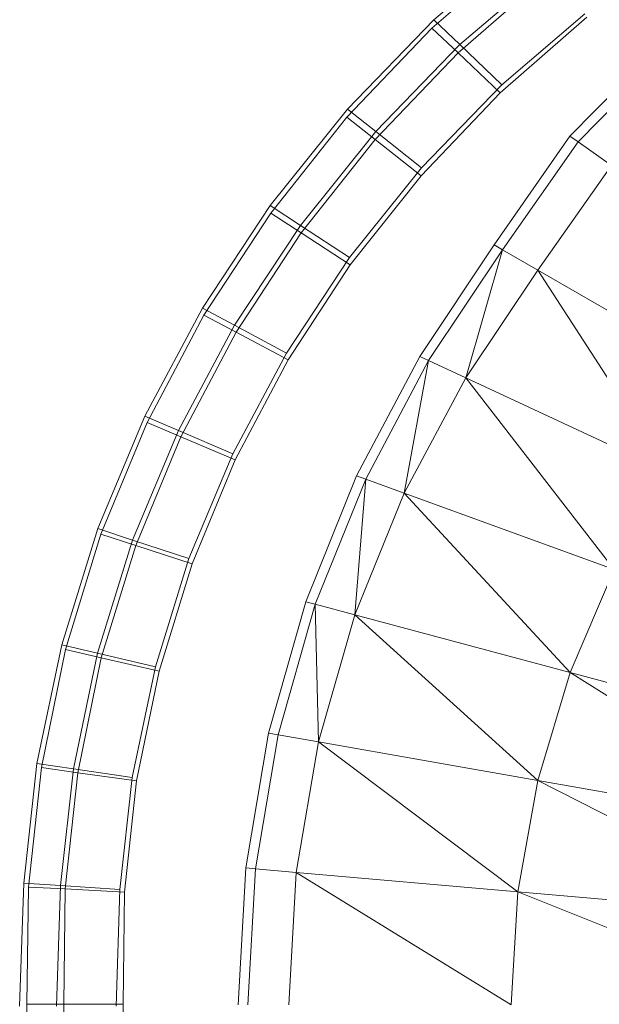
# Model space of a CAD drawing. Header units: metres. Extents: x 397.7 to 427.5, y 12.6 to 28.4.
# Tile 48 of 124: x 406.6873 to 406.7573, y 27.2235 to 27.3425. Entities that reach past the tile are written whole.
import ezdxf

# ---------------------------------------------------------------- set-up
doc = ezdxf.new("R2010")
doc.units = ezdxf.units.M
doc.layers.add('A-DETL-____-MBND', color=7, linetype='Continuous', lineweight=18)

# ---------------------------------------------------------------- blocks, each defined once
blk = doc.blocks.new('Family - Inodor P4-151432-08_CLI_AIRE_P5')
at = {"layer": 'A-DETL-____-MBND', "color": 253, "true_color": 0xaaaaaa}
for p, q in [((0.06135, 0.32867), (0.05007, 0.31904)), ((0.04983, 0.318), (0.06155, 0.32822)), ((0.04983, 0.318), (0.06155, 0.32822)), ((0.06401, 0.32527), (0.0532, 0.31603)), ((0.06401, 0.32527), (0.0532, 0.31603)), ((0.05299, 0.31502), (0.06423, 0.32483)), ((0.05299, 0.31502), (0.06423, 0.32483)), ((0.06857, 0.31933), (0.05809, 0.31019)), ((0.06857, 0.31933), (0.05809, 0.31019)), ((0.06857, 0.31933), (0.05809, 0.31019)), ((0.05809, 0.31019), (0.06857, 0.31933)), ((0.06832, 0.31975), (0.05827, 0.31117)), ((0.06832, 0.31975), (0.05827, 0.31117)), ((0.03955, 0.30725), (0.04983, 0.318)), ((0.03955, 0.30725), (0.04983, 0.318)), ((0.05007, 0.31904), (0.03963, 0.30823)), ((0.05007, 0.31904), (0.03963, 0.30823)), ((0.04983, 0.318), (0.05299, 0.31502)), ((0.05299, 0.31502), (0.04983, 0.318)), ((0.05007, 0.31904), (0.0532, 0.31603)), ((0.0532, 0.31603), (0.05007, 0.31904)), ((0.0532, 0.31603), (0.04304, 0.30551)), ((0.0532, 0.31603), (0.04304, 0.30551)), ((0.0532, 0.31603), (0.05827, 0.31117)), ((0.05827, 0.31117), (0.0532, 0.31603)), ((0.06652, 0.30494), (0.07772, 0.31638)), ((0.07863, 0.31562), (0.06749, 0.30427)), ((0.04298, 0.30455), (0.05299, 0.31502)), ((0.04298, 0.30455), (0.05299, 0.31502)), ((0.05299, 0.31502), (0.05809, 0.31019)), ((0.05809, 0.31019), (0.05299, 0.31502)), ((0.05827, 0.31117), (0.04857, 0.30112)), ((0.05827, 0.31117), (0.04857, 0.30112)), ((0.05809, 0.31019), (0.04853, 0.30018)), ((0.05809, 0.31019), (0.04853, 0.30018)), ((0.05809, 0.31019), (0.04853, 0.30018)), ((0.04853, 0.30018), (0.05809, 0.31019)), ((0.03963, 0.30823), (0.03028, 0.29658)), ((0.03963, 0.30823), (0.03028, 0.29658)), ((0.03034, 0.29566), (0.03955, 0.30725)), ((0.03034, 0.29566), (0.03955, 0.30725)), ((0.03955, 0.30725), (0.04298, 0.30455)), ((0.04298, 0.30455), (0.03955, 0.30725)), ((0.03963, 0.30823), (0.04304, 0.30551)), ((0.04304, 0.30551), (0.03963, 0.30823)), ((0.04304, 0.30551), (0.03394, 0.29417)), ((0.04304, 0.30551), (0.03394, 0.29417)), ((0.04304, 0.30551), (0.04857, 0.30112)), ((0.04857, 0.30112), (0.04304, 0.30551)), ((0.05734, 0.29181), (0.06652, 0.30494)), ((0.06749, 0.30427), (0.06652, 0.30494)), ((0.03401, 0.29326), (0.04298, 0.30455)), ((0.03401, 0.29326), (0.04298, 0.30455)), ((0.04298, 0.30455), (0.04853, 0.30018)), ((0.04853, 0.30018), (0.04298, 0.30455)), ((0.06749, 0.30427), (0.05837, 0.29122)), ((0.07154, 0.30143), (0.06749, 0.30427)), ((0.07154, 0.30143), (0.06265, 0.28875)), ((0.04857, 0.30112), (0.03987, 0.29028)), ((0.04857, 0.30112), (0.03987, 0.29028)), ((0.04853, 0.30018), (0.03995, 0.28939)), ((0.04853, 0.30018), (0.03995, 0.28939)), ((0.04853, 0.30018), (0.03995, 0.28939)), ((0.03995, 0.28939), (0.04853, 0.30018)), ((0.03028, 0.29658), (0.0221, 0.28418)), ((0.03028, 0.29658), (0.0221, 0.28418)), ((0.03028, 0.29658), (0.03394, 0.29417)), ((0.03394, 0.29417), (0.03028, 0.29658)), ((0.02228, 0.28332), (0.03034, 0.29566)), ((0.02228, 0.28332), (0.03034, 0.29566)), ((0.03034, 0.29566), (0.03401, 0.29326)), ((0.03401, 0.29326), (0.03034, 0.29566)), ((0.03394, 0.29417), (0.02597, 0.28209)), ((0.03394, 0.29417), (0.02597, 0.28209)), ((0.03394, 0.29417), (0.03987, 0.29028)), ((0.03987, 0.29028), (0.03394, 0.29417)), ((0.02616, 0.28125), (0.03401, 0.29326)), ((0.02616, 0.28125), (0.03401, 0.29326)), ((0.03401, 0.29326), (0.03995, 0.28939)), ((0.03995, 0.28939), (0.03401, 0.29326)), ((0.04836, 0.27833), (0.05734, 0.29181)), ((0.05837, 0.29122), (0.05734, 0.29181)), ((0.05837, 0.29122), (0.04943, 0.27783)), ((0.05392, 0.27574), (0.05837, 0.29122)), ((0.06265, 0.28875), (0.05837, 0.29122)), ((0.03987, 0.29028), (0.03224, 0.27872)), ((0.03987, 0.29028), (0.03224, 0.27872)), ((0.03995, 0.28939), (0.03245, 0.27791)), ((0.03995, 0.28939), (0.03245, 0.27791)), ((0.03995, 0.28939), (0.03245, 0.27791)), ((0.03245, 0.27791), (0.03995, 0.28939)), ((0.06265, 0.28875), (0.05392, 0.27574)), ((0.0861, 0.27521), (0.06265, 0.28875)), ((0.06265, 0.28875), (0.07843, 0.26431)), ((0.0221, 0.28418), (0.01513, 0.27111)), ((0.0221, 0.28418), (0.01513, 0.27111)), ((0.0221, 0.28418), (0.02597, 0.28209)), ((0.02597, 0.28209), (0.0221, 0.28418)), ((0.01542, 0.27034), (0.02228, 0.28332)), ((0.01542, 0.27034), (0.02228, 0.28332)), ((0.02228, 0.28332), (0.02616, 0.28125)), ((0.02616, 0.28125), (0.02228, 0.28332)), ((0.02597, 0.28209), (0.01919, 0.26938)), ((0.02597, 0.28209), (0.01919, 0.26938)), ((0.01948, 0.26861), (0.02616, 0.28125)), ((0.01948, 0.26861), (0.02616, 0.28125)), ((0.02597, 0.28209), (0.03224, 0.27872)), ((0.03224, 0.27872), (0.02597, 0.28209)), ((0.02616, 0.28125), (0.03245, 0.27791)), ((0.03245, 0.27791), (0.02616, 0.28125)), ((0.03224, 0.27872), (0.02575, 0.26656)), ((0.03224, 0.27872), (0.02575, 0.26656)), ((0.03245, 0.27791), (0.02606, 0.26582)), ((0.03245, 0.27791), (0.02606, 0.26582)), ((0.03245, 0.27791), (0.02606, 0.26582)), ((0.02606, 0.26582), (0.03245, 0.27791)), ((0.04072, 0.2639), (0.04836, 0.27833)), ((0.04943, 0.27783), (0.04183, 0.2635)), ((0.04648, 0.2618), (0.04943, 0.27783)), ((0.04943, 0.27783), (0.04836, 0.27833)), ((0.05392, 0.27574), (0.04943, 0.27783)), ((0.05392, 0.27574), (0.04648, 0.2618)), ((0.07843, 0.26431), (0.05392, 0.27574)), ((0.07185, 0.25257), (0.05392, 0.27574)), ((0.01513, 0.27111), (0.00944, 0.2575)), ((0.01513, 0.27111), (0.00944, 0.2575)), ((0.00983, 0.25682), (0.01542, 0.27034)), ((0.00983, 0.25682), (0.01542, 0.27034)), ((0.01513, 0.27111), (0.01919, 0.26938)), ((0.01919, 0.26938), (0.01513, 0.27111)), ((0.01542, 0.27034), (0.01948, 0.26861)), ((0.01948, 0.26861), (0.01542, 0.27034)), ((0.01919, 0.26938), (0.01365, 0.25612)), ((0.01919, 0.26938), (0.01365, 0.25612)), ((0.01919, 0.26938), (0.02575, 0.26656)), ((0.02575, 0.26656), (0.01919, 0.26938)), ((0.01404, 0.25545), (0.01948, 0.26861)), ((0.01404, 0.25545), (0.01948, 0.26861)), ((0.01948, 0.26861), (0.02606, 0.26582)), ((0.02606, 0.26582), (0.01948, 0.26861)), ((0.02575, 0.26656), (0.02046, 0.25389)), ((0.02575, 0.26656), (0.02046, 0.25389)), ((0.02606, 0.26582), (0.02086, 0.25324)), ((0.02606, 0.26582), (0.02086, 0.25324)), ((0.02606, 0.26582), (0.02086, 0.25324)), ((0.02086, 0.25324), (0.02606, 0.26582)), ((0.03458, 0.24866), (0.04072, 0.2639)), ((0.04183, 0.2635), (0.03573, 0.24836)), ((0.0405, 0.24708), (0.04183, 0.2635)), ((0.04183, 0.2635), (0.04072, 0.2639)), ((0.04648, 0.2618), (0.04183, 0.2635)), ((0.04648, 0.2618), (0.0405, 0.24708)), ((0.07185, 0.25257), (0.04648, 0.2618)), ((0.06653, 0.2401), (0.04648, 0.2618)), ((0.00944, 0.2575), (0.00508, 0.24346)), ((0.00944, 0.2575), (0.00508, 0.24346)), ((0.00944, 0.2575), (0.01365, 0.25612)), ((0.01365, 0.25612), (0.00944, 0.2575)), ((0.00555, 0.24287), (0.00983, 0.25682)), ((0.00555, 0.24287), (0.00983, 0.25682)), ((0.01365, 0.25612), (0.0094, 0.24244)), ((0.01365, 0.25612), (0.0094, 0.24244)), ((0.00983, 0.25682), (0.01404, 0.25545)), ((0.01404, 0.25545), (0.00983, 0.25682)), ((0.01365, 0.25612), (0.02046, 0.25389)), ((0.02046, 0.25389), (0.01365, 0.25612)), ((0.00987, 0.24187), (0.01404, 0.25545)), ((0.00987, 0.24187), (0.01404, 0.25545)), ((0.01404, 0.25545), (0.02086, 0.25324)), ((0.02086, 0.25324), (0.01404, 0.25545)), ((0.02046, 0.25389), (0.0164, 0.24081)), ((0.02046, 0.25389), (0.0164, 0.24081)), ((0.02086, 0.25324), (0.01687, 0.24026)), ((0.02086, 0.25324), (0.01687, 0.24026)), ((0.02086, 0.25324), (0.01687, 0.24026)), ((0.01687, 0.24026), (0.02086, 0.25324)), ((0.07185, 0.25257), (0.06653, 0.2401)), ((0.03007, 0.23279), (0.03458, 0.24866)), ((0.03573, 0.24836), (0.03124, 0.23259)), ((0.03573, 0.24836), (0.03458, 0.24866)), ((0.0405, 0.24708), (0.03573, 0.24836)), ((0.03611, 0.23173), (0.03573, 0.24836)), ((0.0405, 0.24708), (0.03611, 0.23173)), ((0.06653, 0.2401), (0.0405, 0.24708)), ((0.06262, 0.22705), (0.0405, 0.24708)), ((0.00508, 0.24346), (0.00209, 0.22909)), ((0.00508, 0.24346), (0.00209, 0.22909)), ((0.00508, 0.24346), (0.0094, 0.24244)), ((0.0094, 0.24244), (0.00508, 0.24346)), ((0.00262, 0.22862), (0.00555, 0.24287)), ((0.00262, 0.22862), (0.00555, 0.24287)), ((0.00555, 0.24287), (0.00987, 0.24187)), ((0.00987, 0.24187), (0.00555, 0.24287)), ((0.0094, 0.24244), (0.00649, 0.22846)), ((0.0094, 0.24244), (0.00649, 0.22846)), ((0.00702, 0.22799), (0.00987, 0.24187)), ((0.00702, 0.22799), (0.00987, 0.24187)), ((0.0094, 0.24244), (0.0164, 0.24081)), ((0.0164, 0.24081), (0.0094, 0.24244)), ((0.00987, 0.24187), (0.01687, 0.24026)), ((0.01687, 0.24026), (0.00987, 0.24187)), ((0.0164, 0.24081), (0.01361, 0.22743)), ((0.0164, 0.24081), (0.01361, 0.22743)), ((0.01687, 0.24026), (0.01414, 0.22699)), ((0.01687, 0.24026), (0.01414, 0.22699)), ((0.01687, 0.24026), (0.01414, 0.22699)), ((0.01414, 0.22699), (0.01687, 0.24026)), ((0.06653, 0.2401), (0.06262, 0.22705)), ((0.1005, 0.231), (0.06653, 0.2401)), ((0.09718, 0.22096), (0.06653, 0.2401)), ((0.02732, 0.21647), (0.03007, 0.23279)), ((0.03124, 0.23259), (0.0285, 0.21636)), ((0.03124, 0.23259), (0.03007, 0.23279)), ((0.03611, 0.23173), (0.03124, 0.23259)), ((0.03611, 0.23173), (0.03343, 0.21593)), ((0.06262, 0.22705), (0.03611, 0.23173)), ((0.06022, 0.21359), (0.03611, 0.23173)), ((0.00209, 0.22909), (0.00049, 0.21462)), ((0.00209, 0.22909), (0.00049, 0.21462)), ((0.00105, 0.21417), (0.00262, 0.22862)), ((0.00105, 0.21417), (0.00262, 0.22862)), ((0.00209, 0.22909), (0.00649, 0.22846)), ((0.00649, 0.22846), (0.00209, 0.22909)), ((0.00262, 0.22862), (0.00702, 0.22799)), ((0.00702, 0.22799), (0.00262, 0.22862)), ((0.00649, 0.22846), (0.00493, 0.21434)), ((0.00649, 0.22846), (0.00493, 0.21434)), ((0.0055, 0.21393), (0.00702, 0.22799)), ((0.0055, 0.21393), (0.00702, 0.22799)), ((0.00649, 0.22846), (0.01361, 0.22743)), ((0.01361, 0.22743), (0.00649, 0.22846)), ((0.00702, 0.22799), (0.01414, 0.22699)), ((0.01414, 0.22699), (0.00702, 0.22799)), ((0.01361, 0.22743), (0.01211, 0.21387)), ((0.01361, 0.22743), (0.01211, 0.21387)), ((0.01414, 0.22699), (0.01269, 0.21354)), ((0.01414, 0.22699), (0.01269, 0.21354)), ((0.01414, 0.22699), (0.01269, 0.21354)), ((0.01269, 0.21354), (0.01414, 0.22699)), ((0.06262, 0.22705), (0.06022, 0.21359)), ((0.09718, 0.22096), (0.06262, 0.22705)), ((0.09514, 0.21053), (0.06262, 0.22705)), ((0.0264, 0.19991), (0.02732, 0.21647)), ((0.0285, 0.21636), (0.02732, 0.21647)), ((0.0285, 0.21636), (0.02758, 0.19991)), ((0.03343, 0.21593), (0.0285, 0.21636)), ((0.03343, 0.21593), (0.03253, 0.19991)), ((0.06022, 0.21359), (0.03343, 0.21593)), ((0.05941, 0.19991), (0.03343, 0.21593)), ((0.00049, 0.21462), (0, 0.19975)), ((0.00049, 0.21462), (0, 0.19975)), ((0.00049, 0.21462), (0.00493, 0.21434)), ((0.00493, 0.21434), (0.00049, 0.21462)), ((0.00493, 0.21434), (0.00445, 0.19976)), ((0.00493, 0.21434), (0.00445, 0.19976)), ((0.00493, 0.21434), (0.01211, 0.21387)), ((0.01211, 0.21387), (0.00493, 0.21434)), ((0.00088, 0.19999), (0.00105, 0.21417)), ((0.00088, 0.19999), (0.00105, 0.21417)), ((0.00105, 0.21417), (0.0055, 0.21393)), ((0.0055, 0.21393), (0.00105, 0.21417)), ((0.00533, 0.19999), (0.0055, 0.21393)), ((0.00533, 0.19999), (0.0055, 0.21393)), ((0.0055, 0.21393), (0.01269, 0.21354)), ((0.01269, 0.21354), (0.0055, 0.21393)), ((0.01211, 0.21387), (0.01165, 0.19976)), ((0.01211, 0.21387), (0.01165, 0.19976)), ((0.01269, 0.21354), (0.01253, 0.19999)), ((0.01269, 0.21354), (0.01253, 0.19999)), ((0.01269, 0.21354), (0.01253, 0.19999)), ((0.01253, 0.19999), (0.01269, 0.21354)), ((0.06022, 0.21359), (0.05941, 0.19991)), ((0.09514, 0.21053), (0.06022, 0.21359)), ((0.09445, 0.19991), (0.06022, 0.21359)), ((0.00105, 0.18582), (0.00088, 0.19999)), ((0.00088, 0.19999), (0.00533, 0.19999)), ((0.00105, 0.18582), (0.00088, 0.19999)), ((0.00533, 0.19999), (0.00088, 0.19999)), ((0.0055, 0.18606), (0.00533, 0.19999)), ((0.00533, 0.19999), (0.01253, 0.19999)), ((0.0055, 0.18606), (0.00533, 0.19999)), ((0.01253, 0.19999), (0.00533, 0.19999)), ((0.01253, 0.19999), (0.01269, 0.18645)), ((0.01253, 0.19999), (0.01269, 0.18645)), ((0.01253, 0.19999), (0.01269, 0.18645)), ((0.01269, 0.18645), (0.01253, 0.19999))]:
    blk.add_line(p, q, dxfattribs=at)
blk = doc.blocks.new('LONDR55-XX_ZZ-ARQ-CAA-M3D-Londres55_ifc-1-08_CLI_AIRE_P5')
at = {"layer": 'A-DETL-____-MBND', "color": 253, "lineweight": 18, "true_color": 0xaaaaaa}
blk.add_blockref('Family - Inodor P4-151432-08_CLI_AIRE_P5', (406.68727, 27.02347), dxfattribs=at)

msp = doc.modelspace()

# ---------------------------------------------------------------- block references
at = {"lineweight": 5}
msp.add_blockref('LONDR55-XX_ZZ-ARQ-CAA-M3D-Londres55_ifc-1-08_CLI_AIRE_P5', (0, 0), dxfattribs=at)

doc.saveas('drawing.dxf')
